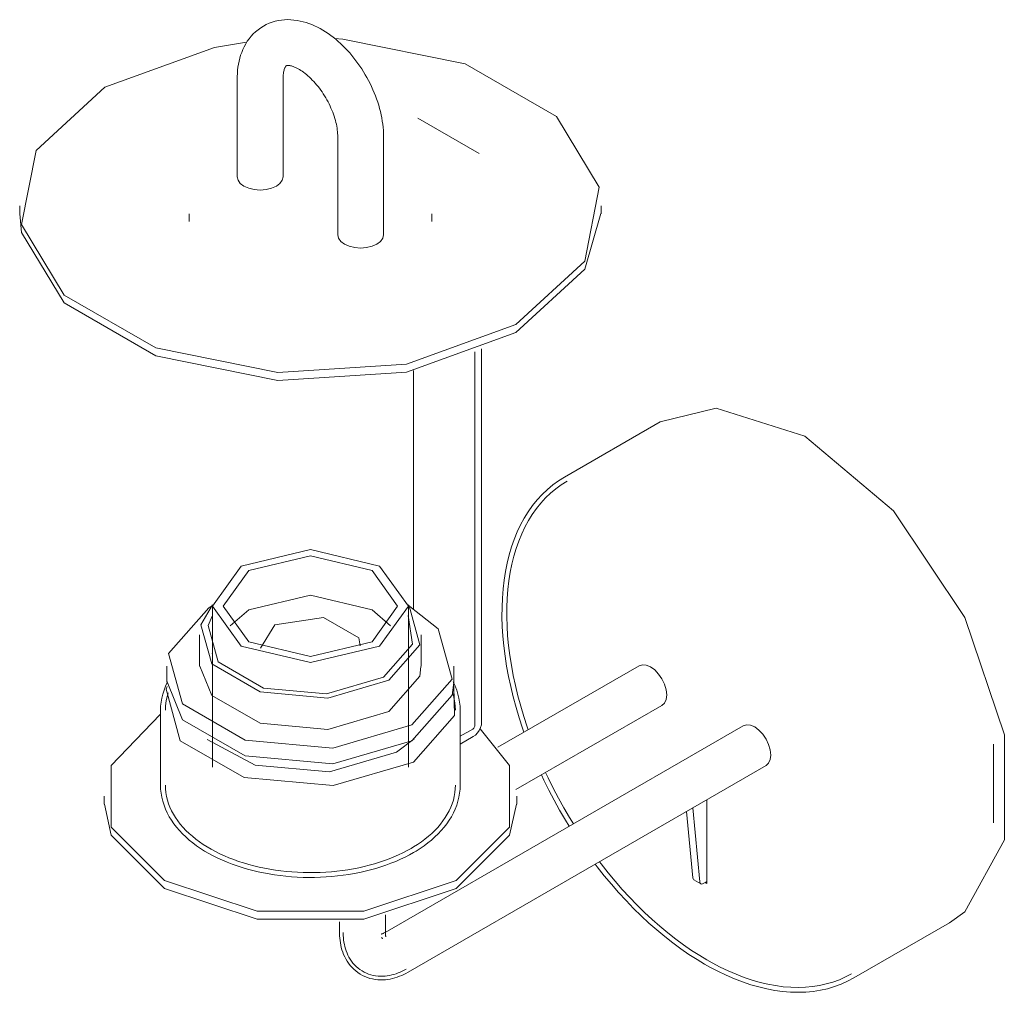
# Model space of a CAD drawing. Header units: millimetres. Extents: x -6679 to -4676, y 0 to 6729.
# Tile 2 of 4: x -5846 to -5642, y 1530 to 1732. Entities that reach past the tile are written whole.
import ezdxf

# ---------------------------------------------------------------- set-up
doc = ezdxf.new("R2010")
doc.units = ezdxf.units.MM
doc.layers.add('Luminarias', color=7, linetype='Continuous', lineweight=20)

# ---------------------------------------------------------------- blocks, each defined once
blk = doc.blocks.new('24030 - 24030 MONTREAL White structure wall lamp-473107-00 Isometrico PDF')
at = {"layer": 'Luminarias', "lineweight": 9}
for p, q in [((-7081.61, 1719.65), (-7081.61, 1699.24)), ((-7072.11, 1699.24), (-7072.11, 1719.65)), ((-7031.44, 1704.08), (-7044.17, 1711.42)), ((-7060.77, 1707.62), (-7060.77, 1687.21)), ((-7051.27, 1687.21), (-7051.27, 1707.62)), ((-7126.71, 1693.22), (-7126.71, 1691.59)), ((-7006.17, 1691.59), (-7006.17, 1693.22)), ((-7091.61, 1691.59), (-7091.61, 1689.96)), ((-7041.27, 1689.96), (-7041.27, 1691.59)), ((-7032.34, 1662.96), (-7032.34, 1585.41)), ((-7030.93, 1586.12), (-7030.93, 1663.54)), ((-7045.07, 1609.64), (-7045.07, 1659.1)), ((-6993.9, 1648.42), (-7013.72, 1636.98)), ((-7087.06, 1610.11), (-7087.49, 1609.86)), ((-7086.76, 1610.21), (-7086.76, 1576.79)), ((-7083.09, 1606.13), (-7079.23, 1609.43)), ((-7046.13, 1576.81), (-7046.13, 1610.21)), ((-7073.81, 1606.3), (-7076.77, 1601.46)), ((-7089.41, 1604.24), (-7089.41, 1597.71)), ((-7043.47, 1597.71), (-7043.47, 1604.24)), ((-7086.78, 1600.47), (-7086.83, 1600.36)), ((-7046.05, 1600.36), (-7046.09, 1600.44)), ((-7096.21, 1597.71), (-7096.21, 1594.44)), ((-7036.67, 1594.44), (-7036.67, 1597.71)), ((-6998.3, 1597.84), (-7027.56, 1580.94)), ((-7097.51, 1588.59), (-7097.51, 1573.08)), ((-7035.37, 1573.08), (-7035.37, 1588.59)), ((-7023.83, 1572.13), (-6993.55, 1589.61)), ((-6976.7, 1585.37), (-7050.95, 1542.5)), ((-7032.74, 1584.71), (-7035.37, 1583.19)), ((-7048.57, 1579.9), (-7044.95, 1582.67)), ((-7035.37, 1581.56), (-7032.66, 1583.13)), ((-6924.78, 1565.25), (-6924.78, 1581.58)), ((-7046.2, 1534.27), (-6971.95, 1577.14)), ((-7109.21, 1570.75), (-7109.21, 1569.12)), ((-7023.67, 1569.12), (-7023.67, 1570.75)), ((-6984.25, 1570.04), (-6984.25, 1552.69)), ((-6987.16, 1568.36), (-6985.7, 1552.99)), ((-6987.11, 1553.81), (-6988.43, 1567.62)), ((-6986.91, 1553.43), (-6985.49, 1552.61)), ((-6984.98, 1552.66), (-6984.25, 1553.08)), ((-6984.25, 1552.69), (-6984.57, 1552.87)), ((-7050.89, 1542.47), (-7050.89, 1546.14)), ((-7060.39, 1544.69), (-7060.39, 1542.47)), ((-6953.73, 1533.08), (-6933.91, 1544.52))]:
    blk.add_line(p, q, dxfattribs=at)
for points in [[(-7076.19, 1730.51, 0), (-7075.59, 1730.82, 0), (-7074.98, 1731.1, 0), (-7074.36, 1731.33, 0), (-7073.72, 1731.51, 0), (-7073.08, 1731.65, 0), (-7072.43, 1731.76, 0), (-7071.78, 1731.82, 0), (-7071.13, 1731.84, 0), (-7070.49, 1731.82, 0), (-7069.85, 1731.77, 0), (-7069.21, 1731.68, 0), (-7068.58, 1731.56, 0), (-7067.97, 1731.42, 0), (-7067.35, 1731.24, 0), (-7066.75, 1731.04, 0), (-7066.16, 1730.81, 0), (-7065.57, 1730.56, 0), (-7064.99, 1730.28, 0), (-7064.42, 1729.98, 0), (-7063.86, 1729.66, 0), (-7063.31, 1729.32, 0), (-7062.77, 1728.96, 0), (-7062.23, 1728.58, 0), (-7061.71, 1728.18, 0), (-7061.19, 1727.77, 0), (-7060.69, 1727.33, 0), (-7060.19, 1726.88, 0), (-7059.7, 1726.42, 0), (-7059.22, 1725.94, 0), (-7058.75, 1725.44, 0), (-7058.29, 1724.93, 0), (-7057.85, 1724.41, 0), (-7057.41, 1723.87, 0), (-7056.99, 1723.33, 0), (-7056.58, 1722.77, 0), (-7056.18, 1722.2, 0), (-7055.79, 1721.62, 0), (-7055.42, 1721.03, 0), (-7055.06, 1720.43, 0), (-7054.71, 1719.82, 0), (-7054.38, 1719.2, 0), (-7054.06, 1718.58, 0), (-7053.76, 1717.96, 0), (-7053.47, 1717.32, 0), (-7053.2, 1716.68, 0), (-7052.95, 1716.04, 0), (-7052.71, 1715.39, 0), (-7052.49, 1714.74, 0), (-7052.28, 1714.09, 0), (-7052.09, 1713.44, 0), (-7051.93, 1712.78, 0), (-7051.78, 1712.13, 0), (-7051.64, 1711.47, 0), (-7051.53, 1710.82, 0), (-7051.44, 1710.16, 0), (-7051.37, 1709.51, 0), (-7051.31, 1708.86, 0), (-7051.28, 1708.21, 0), (-7051.27, 1707.62, 0)], [(-7076.19, 1730.51, 0), (-7076.75, 1730.15, 0), (-7077.29, 1729.76, 0), (-7077.8, 1729.34, 0), (-7078.28, 1728.88, 0), (-7078.73, 1728.39, 0), (-7079.14, 1727.88, 0), (-7079.52, 1727.35, 0), (-7079.86, 1726.8, 0), (-7080.17, 1726.23, 0), (-7080.44, 1725.65, 0), (-7080.69, 1725.06, 0), (-7080.9, 1724.45, 0), (-7081.08, 1723.84, 0), (-7081.23, 1723.23, 0), (-7081.36, 1722.6, 0), (-7081.46, 1721.97, 0), (-7081.53, 1721.34, 0), (-7081.58, 1720.7, 0), (-7081.61, 1720.06, 0), (-7081.61, 1719.65, 0)], [(-7061.44, 1727.9, 0), (-7059.69, 1727.8, 0), (-7034.38, 1722.69, 0), (-7015.41, 1711.74, 0), (-7006.55, 1697.12, 0), (-7009.55, 1681.73, 0), (-7023.82, 1668.62, 0)], [(-7109.06, 1717.83, 0), (-7086.35, 1726.07, 0), (-7079.67, 1727.17, 0)], [(-7071.44, 1722.28, 0), (-7071.45, 1722.28, 0), (-7071.46, 1722.27, 0), (-7071.47, 1722.25, 0), (-7071.5, 1722.23, 0), (-7071.52, 1722.2, 0), (-7071.56, 1722.16, 0), (-7071.6, 1722.1, 0), (-7071.65, 1722.02, 0), (-7071.7, 1721.93, 0), (-7071.75, 1721.82, 0), (-7071.81, 1721.68, 0), (-7071.86, 1721.52, 0), (-7071.91, 1721.35, 0), (-7071.96, 1721.15, 0), (-7072.01, 1720.93, 0), (-7072.05, 1720.69, 0), (-7072.08, 1720.43, 0), (-7072.1, 1720.15, 0), (-7072.11, 1719.85, 0), (-7072.11, 1719.65, 0)], [(-7071.44, 1722.28, 0), (-7071.42, 1722.29, 0), (-7071.41, 1722.29, 0), (-7071.39, 1722.3, 0), (-7071.36, 1722.31, 0), (-7071.32, 1722.32, 0), (-7071.27, 1722.33, 0), (-7071.2, 1722.33, 0), (-7071.11, 1722.34, 0), (-7071, 1722.33, 0), (-7070.87, 1722.32, 0), (-7070.73, 1722.3, 0), (-7070.57, 1722.27, 0), (-7070.39, 1722.23, 0), (-7070.19, 1722.17, 0), (-7069.98, 1722.1, 0), (-7069.75, 1722.01, 0), (-7069.51, 1721.91, 0), (-7069.25, 1721.79, 0), (-7068.99, 1721.65, 0), (-7068.72, 1721.49, 0), (-7068.44, 1721.32, 0), (-7068.15, 1721.13, 0), (-7067.85, 1720.92, 0), (-7067.56, 1720.69, 0), (-7067.26, 1720.45, 0), (-7066.95, 1720.19, 0), (-7066.65, 1719.92, 0), (-7066.34, 1719.63, 0), (-7066.04, 1719.32, 0), (-7065.74, 1719.01, 0), (-7065.44, 1718.67, 0), (-7065.15, 1718.33, 0), (-7064.86, 1717.97, 0), (-7064.57, 1717.6, 0), (-7064.29, 1717.22, 0), (-7064.02, 1716.84, 0), (-7063.76, 1716.44, 0), (-7063.5, 1716.04, 0), (-7063.25, 1715.63, 0), (-7063.02, 1715.21, 0), (-7062.79, 1714.79, 0), (-7062.57, 1714.36, 0), (-7062.37, 1713.93, 0), (-7062.17, 1713.5, 0), (-7061.99, 1713.07, 0), (-7061.82, 1712.64, 0), (-7061.66, 1712.21, 0), (-7061.51, 1711.79, 0), (-7061.38, 1711.37, 0), (-7061.26, 1710.95, 0), (-7061.16, 1710.54, 0), (-7061.06, 1710.13, 0), (-7060.98, 1709.73, 0), (-7060.92, 1709.35, 0), (-7060.86, 1708.97, 0), (-7060.82, 1708.6, 0), (-7060.79, 1708.25, 0), (-7060.78, 1707.91, 0), (-7060.77, 1707.62, 0)], [(-7023.82, 1668.62, 0), (-7046.54, 1660.38, 0), (-7073.19, 1658.64, 0), (-7098.51, 1663.76, 0), (-7117.48, 1674.71, 0), (-7126.34, 1689.33, 0), (-7123.33, 1704.72, 0), (-7109.06, 1717.83, 0)], [(-7073.5, 1697.3, 0), (-7074.49, 1696.86, 0), (-7075.63, 1696.59, 0), (-7076.86, 1696.5, 0), (-7078.09, 1696.59, 0), (-7079.24, 1696.86, 0), (-7080.22, 1697.3, 0), (-7080.98, 1697.87, 0), (-7081.45, 1698.53, 0), (-7081.61, 1699.24, 0)], [(-7072.11, 1699.24, 0), (-7072.27, 1698.53, 0), (-7072.75, 1697.87, 0), (-7073.5, 1697.3, 0)], [(-7126.68, 1691.54, 0), (-7126.34, 1687.69, 0), (-7117.48, 1673.08, 0), (-7098.51, 1662.13, 0), (-7073.19, 1657.01, 0), (-7046.54, 1658.74, 0), (-7023.82, 1666.98, 0)], [(-7023.82, 1666.98, 0), (-7009.55, 1680.1, 0), (-7006.2, 1691.64, 0)], [(-7052.67, 1685.27, 0), (-7053.65, 1684.83, 0), (-7054.79, 1684.56, 0), (-7056.02, 1684.47, 0), (-7057.25, 1684.56, 0), (-7058.4, 1684.83, 0), (-7059.38, 1685.27, 0), (-7060.14, 1685.84, 0), (-7060.61, 1686.5, 0), (-7060.77, 1687.21, 0)], [(-7051.27, 1687.21, 0), (-7051.44, 1686.5, 0), (-7051.91, 1685.84, 0), (-7052.67, 1685.27, 0)], [(-6993.9, 1648.42, 0), (-6982.31, 1651.23, 0), (-6963.91, 1645.45, 0)], [(-6963.91, 1645.45, 0), (-6945.5, 1629.97, 0), (-6930.75, 1607.86, 0), (-6922.55, 1583.49, 0), (-6922.55, 1561.69, 0), (-6930.75, 1546.78, 0), (-6933.91, 1544.52, 0)], [(-7013.72, 1636.98, 0), (-7014.97, 1636.2, 0), (-7016.17, 1635.33, 0), (-7017.31, 1634.38, 0), (-7018.4, 1633.34, 0), (-7019.42, 1632.23, 0), (-7020.37, 1631.04, 0), (-7021.27, 1629.78, 0), (-7022.09, 1628.44, 0), (-7022.85, 1627.04, 0), (-7023.55, 1625.58, 0), (-7024.17, 1624.05, 0), (-7024.73, 1622.47, 0), (-7025.22, 1620.83, 0), (-7025.64, 1619.13, 0), (-7025.99, 1617.39, 0), (-7026.27, 1615.59, 0), (-7026.49, 1613.75, 0), (-7026.63, 1611.87, 0), (-7026.71, 1609.95, 0), (-7026.72, 1607.99, 0), (-7026.66, 1606, 0), (-7026.53, 1603.98, 0), (-7026.34, 1601.93, 0), (-7026.08, 1599.85, 0), (-7025.75, 1597.75, 0), (-7025.36, 1595.63, 0), (-7024.91, 1593.5, 0), (-7024.39, 1591.35, 0), (-7023.8, 1589.2, 0), (-7023.16, 1587.04, 0), (-7022.45, 1584.87, 0), (-7022.16, 1584.06, 0)], [(-7013.22, 1636.11, 0), (-7014.41, 1635.37, 0), (-7015.56, 1634.54, 0), (-7016.65, 1633.63, 0), (-7017.68, 1632.64, 0), (-7018.66, 1631.58, 0), (-7019.58, 1630.44, 0), (-7020.43, 1629.22, 0), (-7021.23, 1627.94, 0), (-7021.96, 1626.59, 0), (-7022.63, 1625.18, 0), (-7023.24, 1623.7, 0), (-7023.78, 1622.16, 0), (-7024.25, 1620.56, 0), (-7024.66, 1618.91, 0), (-7025.01, 1617.21, 0), (-7025.28, 1615.46, 0), (-7025.49, 1613.66, 0), (-7025.63, 1611.81, 0), (-7025.71, 1609.93, 0), (-7025.72, 1608.01, 0), (-7025.66, 1606.05, 0), (-7025.54, 1604.06, 0), (-7025.35, 1602.04, 0), (-7025.09, 1599.99, 0), (-7024.77, 1597.92, 0), (-7024.38, 1595.83, 0), (-7023.93, 1593.72, 0), (-7023.42, 1591.6, 0), (-7022.84, 1589.47, 0), (-7022.2, 1587.33, 0), (-7021.51, 1585.19, 0), (-7021.28, 1584.57, 0)], [(-7052.08, 1601.91, 0), (-7046.13, 1610.21, 0), (-7052.08, 1618.5, 0), (-7066.44, 1621.94, 0), (-7080.81, 1618.5, 0)], [(-7053.65, 1602.82, 0), (-7048.35, 1610.21, 0), (-7053.65, 1617.59, 0), (-7066.44, 1620.65, 0), (-7079.23, 1617.59, 0)], [(-7080.81, 1618.5, 0), (-7086.76, 1610.21, 0), (-7080.81, 1601.91, 0), (-7066.44, 1598.48, 0), (-7052.08, 1601.91, 0)], [(-7079.23, 1617.59, 0), (-7084.53, 1610.21, 0), (-7079.23, 1602.82, 0), (-7066.44, 1599.76, 0), (-7053.65, 1602.82, 0)], [(-7079.23, 1609.43, 0), (-7066.44, 1612.49, 0), (-7053.65, 1609.43, 0), (-7049.8, 1606.13, 0)], [(-7087.49, 1609.86, 0), (-7095.85, 1600.4, 0), (-7092.97, 1589.91, 0), (-7079.96, 1582.39, 0), (-7061.79, 1580.73, 0), (-7045.39, 1585.56, 0)], [(-7086.74, 1610.45, 0), (-7089.13, 1606.32, 0), (-7086.91, 1598.22, 0), (-7076.87, 1592.43, 0), (-7062.85, 1591.14, 0), (-7050.2, 1594.86, 0)], [(-7050.2, 1594.86, 0), (-7043.76, 1602.17, 0), (-7045.98, 1610.26, 0), (-7046.15, 1610.45, 0)], [(-7045.39, 1585.56, 0), (-7037.04, 1595.02, 0), (-7039.92, 1605.51, 0), (-7045.83, 1610.11, 0)], [(-7086.82, 1608.1, 0), (-7087.65, 1606.18, 0), (-7085.57, 1598.61, 0), (-7076.19, 1593.2, 0), (-7063.08, 1592, 0), (-7051.26, 1595.48, 0)], [(-7056.13, 1601.96, 0), (-7056.37, 1603.6, 0), (-7063.74, 1607.86, 0), (-7073.81, 1606.3, 0)], [(-7051.26, 1595.48, 0), (-7045.24, 1602.3, 0), (-7046.16, 1608.23, 0)], [(-7050.2, 1588.33, 0), (-7062.85, 1584.61, 0), (-7076.87, 1585.89, 0), (-7086.91, 1591.69, 0), (-7089.37, 1597.76, 0)], [(-7043.52, 1597.66, 0), (-7043.76, 1595.64, 0), (-7050.2, 1588.33, 0)], [(-6998.3, 1597.84, 0), (-6997.6, 1598.05, 0), (-6996.79, 1597.97, 0), (-6995.92, 1597.6, 0), (-6995.05, 1596.97, 0), (-6994.24, 1596.11, 0), (-6993.55, 1595.09, 0), (-6993.01, 1593.98, 0), (-6992.68, 1592.85, 0), (-6992.56, 1591.78, 0)], [(-7096.16, 1594.51, 0), (-7092.97, 1586.64, 0), (-7079.96, 1579.13, 0), (-7061.79, 1577.47, 0), (-7045.39, 1582.29, 0)], [(-7097.51, 1588.59, 0), (-7097.49, 1589.44, 0), (-7097.4, 1590.29, 0), (-7097.25, 1591.13, 0), (-7097.05, 1591.96, 0), (-7096.79, 1592.78, 0), (-7096.48, 1593.59, 0), (-7096.11, 1594.38, 0), (-7096.06, 1594.47, 0)], [(-7096.16, 1593.56, 0), (-7096.34, 1592.96, 0), (-7093.42, 1582.29, 0), (-7080.19, 1574.65, 0), (-7061.71, 1572.96, 0), (-7045.04, 1577.86, 0)], [(-7045.39, 1582.29, 0), (-7037.04, 1591.76, 0), (-7036.73, 1594.38, 0)], [(-7045.04, 1577.86, 0), (-7036.54, 1587.49, 0), (-7036.73, 1593.56, 0)], [(-7035.37, 1588.59, 0), (-7035.4, 1589.44, 0), (-7035.49, 1590.29, 0), (-7035.64, 1591.13, 0), (-7035.84, 1591.96, 0), (-7036.1, 1592.78, 0), (-7036.41, 1593.59, 0), (-7036.77, 1594.38, 0), (-7036.82, 1594.47, 0)], [(-7096.51, 1588.59, 0), (-7096.49, 1589.37, 0), (-7096.41, 1590.15, 0), (-7096.27, 1590.92, 0), (-7096.08, 1591.69, 0), (-7095.91, 1592.23, 0)], [(-7036.37, 1588.59, 0), (-7036.4, 1589.37, 0), (-7036.48, 1590.15, 0), (-7036.61, 1590.92, 0), (-7036.8, 1591.69, 0), (-7036.97, 1592.23, 0)], [(-6992.56, 1591.78, 0), (-6992.68, 1590.85, 0), (-6993.01, 1590.1, 0), (-6993.55, 1589.61, 0)], [(-7097.56, 1587.69, 0), (-7107.76, 1577.14, 0), (-7107.76, 1564.36, 0), (-7096.69, 1553.29, 0), (-7077.51, 1546.9, 0), (-7055.37, 1546.9, 0), (-7036.2, 1553.29, 0)], [(-7036.2, 1553.29, 0), (-7025.13, 1564.36, 0), (-7025.13, 1577.14, 0), (-7031.21, 1584.75, 0)], [(-7032.34, 1585.41, 0), (-7032.35, 1585.28, 0), (-7032.39, 1585.14, 0), (-7032.46, 1585.01, 0), (-7032.54, 1584.89, 0), (-7032.63, 1584.79, 0), (-7032.74, 1584.71, 0)], [(-7032.66, 1583.13, 0), (-7032.21, 1583.46, 0), (-7031.79, 1583.9, 0), (-7031.43, 1584.42, 0), (-7031.16, 1584.99, 0), (-7030.99, 1585.57, 0), (-7030.93, 1586.12, 0)], [(-6976.7, 1585.37, 0), (-6976, 1585.58, 0), (-6975.19, 1585.5, 0), (-6974.32, 1585.13, 0), (-6973.45, 1584.5, 0), (-6972.64, 1583.64, 0), (-6971.95, 1582.62, 0), (-6971.42, 1581.51, 0), (-6971.08, 1580.38, 0), (-6970.97, 1579.31, 0)], [(-7087.86, 1582.5, 0), (-7077.92, 1577.22, 0), (-7062.49, 1575.81, 0), (-7048.57, 1579.9, 0)], [(-6970.97, 1579.31, 0), (-6971.08, 1578.38, 0), (-6971.42, 1577.63, 0), (-6971.95, 1577.14, 0)], [(-7018.54, 1575.18, 0), (-7018.05, 1574.12, 0), (-7017, 1572.01, 0), (-7015.91, 1569.92, 0), (-7014.76, 1567.85, 0), (-7013.57, 1565.81, 0), (-7012.78, 1564.53, 0)], [(-7017.67, 1575.68, 0), (-7017.15, 1574.55, 0), (-7016.11, 1572.46, 0), (-7015.03, 1570.39, 0), (-7013.89, 1568.34, 0), (-7012.71, 1566.32, 0), (-7011.92, 1565.03, 0)], [(-7097.51, 1573.08, 0), (-7097.49, 1572.23, 0), (-7097.4, 1571.38, 0), (-7097.25, 1570.54, 0), (-7097.05, 1569.71, 0), (-7096.79, 1568.89, 0), (-7096.48, 1568.08, 0), (-7096.11, 1567.29, 0), (-7095.7, 1566.52, 0), (-7095.24, 1565.77, 0), (-7094.73, 1565.04, 0), (-7094.18, 1564.32, 0), (-7093.59, 1563.63, 0), (-7092.95, 1562.96, 0), (-7092.28, 1562.31, 0), (-7091.57, 1561.68, 0), (-7090.82, 1561.08, 0), (-7090.04, 1560.5, 0), (-7089.22, 1559.94, 0), (-7088.37, 1559.4, 0), (-7087.49, 1558.89, 0), (-7086.58, 1558.4, 0), (-7085.65, 1557.93, 0), (-7084.68, 1557.49, 0), (-7083.69, 1557.07, 0), (-7082.68, 1556.68, 0), (-7081.64, 1556.31, 0), (-7080.58, 1555.97, 0), (-7079.5, 1555.65, 0), (-7078.4, 1555.36, 0), (-7077.29, 1555.1, 0), (-7076.16, 1554.86, 0), (-7075.02, 1554.64, 0), (-7073.86, 1554.46, 0), (-7072.69, 1554.3, 0), (-7071.52, 1554.17, 0), (-7070.34, 1554.07, 0), (-7069.15, 1553.99, 0), (-7067.96, 1553.94, 0), (-7066.77, 1553.92, 0), (-7065.57, 1553.93, 0), (-7064.38, 1553.96, 0), (-7063.19, 1554.02, 0), (-7062, 1554.11, 0), (-7060.82, 1554.23, 0), (-7059.65, 1554.37, 0), (-7058.49, 1554.54, 0), (-7057.34, 1554.74, 0), (-7056.2, 1554.96, 0), (-7055.08, 1555.21, 0), (-7053.98, 1555.49, 0), (-7052.89, 1555.79, 0), (-7051.82, 1556.12, 0), (-7050.77, 1556.48, 0), (-7049.74, 1556.86, 0), (-7048.74, 1557.26, 0), (-7047.76, 1557.69, 0), (-7046.81, 1558.14, 0), (-7045.88, 1558.62, 0), (-7045.07, 1559.07, 0)], [(-7096.51, 1573.08, 0), (-7096.49, 1572.3, 0), (-7096.41, 1571.52, 0), (-7096.27, 1570.74, 0), (-7096.08, 1569.98, 0), (-7095.85, 1569.22, 0), (-7095.56, 1568.47, 0), (-7095.22, 1567.74, 0), (-7094.83, 1567.02, 0), (-7094.4, 1566.32, 0), (-7093.93, 1565.63, 0), (-7093.41, 1564.95, 0), (-7092.84, 1564.3, 0), (-7092.24, 1563.66, 0), (-7091.6, 1563.05, 0), (-7090.92, 1562.45, 0), (-7090.21, 1561.87, 0), (-7089.46, 1561.31, 0), (-7088.67, 1560.77, 0), (-7087.85, 1560.26, 0), (-7087, 1559.76, 0), (-7086.12, 1559.29, 0), (-7085.21, 1558.83, 0), (-7084.28, 1558.4, 0), (-7083.32, 1558, 0), (-7082.33, 1557.62, 0), (-7081.32, 1557.26, 0), (-7080.28, 1556.92, 0), (-7079.23, 1556.61, 0), (-7078.16, 1556.33, 0), (-7077.07, 1556.07, 0), (-7075.96, 1555.84, 0), (-7074.85, 1555.63, 0), (-7073.71, 1555.45, 0), (-7072.57, 1555.29, 0), (-7071.42, 1555.17, 0), (-7070.26, 1555.06, 0), (-7069.1, 1554.99, 0), (-7067.93, 1554.94, 0), (-7066.76, 1554.92, 0), (-7065.59, 1554.93, 0), (-7064.42, 1554.96, 0), (-7063.25, 1555.02, 0), (-7062.09, 1555.11, 0), (-7060.93, 1555.22, 0), (-7059.79, 1555.36, 0), (-7058.65, 1555.53, 0), (-7057.52, 1555.72, 0), (-7056.41, 1555.94, 0), (-7055.31, 1556.19, 0), (-7054.23, 1556.46, 0), (-7053.17, 1556.75, 0), (-7052.12, 1557.07, 0), (-7051.1, 1557.42, 0), (-7050.1, 1557.79, 0), (-7049.12, 1558.18, 0), (-7048.17, 1558.6, 0), (-7047.25, 1559.04, 0), (-7046.35, 1559.5, 0), (-7045.57, 1559.94, 0)], [(-7036.37, 1573.08, 0), (-7036.4, 1572.3, 0), (-7036.48, 1571.52, 0), (-7036.61, 1570.74, 0), (-7036.8, 1569.98, 0), (-7037.04, 1569.22, 0), (-7037.33, 1568.47, 0), (-7037.67, 1567.74, 0), (-7038.05, 1567.02, 0), (-7038.48, 1566.32, 0), (-7038.96, 1565.63, 0), (-7039.48, 1564.95, 0), (-7040.04, 1564.3, 0), (-7040.64, 1563.66, 0), (-7041.28, 1563.05, 0), (-7041.96, 1562.45, 0), (-7042.68, 1561.87, 0), (-7043.43, 1561.31, 0), (-7044.22, 1560.77, 0), (-7045.03, 1560.26, 0), (-7045.57, 1559.94, 0)], [(-7035.37, 1573.08, 0), (-7035.4, 1572.23, 0), (-7035.49, 1571.38, 0), (-7035.64, 1570.54, 0), (-7035.84, 1569.71, 0), (-7036.1, 1568.89, 0), (-7036.41, 1568.08, 0), (-7036.77, 1567.29, 0), (-7037.18, 1566.52, 0), (-7037.65, 1565.77, 0), (-7038.15, 1565.04, 0), (-7038.7, 1564.32, 0), (-7039.3, 1563.63, 0), (-7039.93, 1562.96, 0), (-7040.61, 1562.31, 0), (-7041.32, 1561.68, 0), (-7042.07, 1561.08, 0), (-7042.85, 1560.5, 0), (-7043.67, 1559.94, 0), (-7044.51, 1559.4, 0), (-7045.07, 1559.07, 0)], [(-7036.2, 1551.65, 0), (-7055.37, 1545.26, 0), (-7077.51, 1545.26, 0), (-7096.69, 1551.65, 0), (-7107.76, 1562.72, 0), (-7109.14, 1569.12, 0)], [(-7023.74, 1569.12, 0), (-7025.13, 1562.72, 0), (-7036.2, 1551.65, 0)], [(-7007.39, 1556.68, 0), (-7006.95, 1556.1, 0), (-7005.51, 1554.28, 0), (-7004.03, 1552.51, 0), (-7002.53, 1550.78, 0), (-7000.99, 1549.11, 0), (-6999.43, 1547.5, 0), (-6997.85, 1545.94, 0), (-6996.24, 1544.45, 0), (-6994.61, 1543.02, 0), (-6992.96, 1541.65, 0), (-6991.3, 1540.35, 0), (-6989.63, 1539.12, 0), (-6987.94, 1537.96, 0), (-6986.25, 1536.87, 0), (-6984.71, 1535.95, 0)], [(-7006.51, 1557.18, 0), (-7006.16, 1556.71, 0), (-7004.73, 1554.91, 0), (-7003.27, 1553.15, 0), (-7001.78, 1551.45, 0), (-7000.27, 1549.8, 0), (-6998.72, 1548.21, 0), (-6997.16, 1546.67, 0), (-6995.57, 1545.19, 0), (-6993.96, 1543.78, 0), (-6992.34, 1542.43, 0), (-6990.7, 1541.14, 0), (-6989.05, 1539.93, 0), (-6987.39, 1538.79, 0), (-6985.72, 1537.72, 0), (-6984.21, 1536.82, 0)], [(-6986.88, 1553.41, 0), (-6986.99, 1553.5, 0), (-6987.07, 1553.64, 0), (-6987.11, 1553.81, 0)], [(-6985.7, 1552.99, 0), (-6985.66, 1552.82, 0), (-6985.58, 1552.68, 0), (-6985.46, 1552.6, 0), (-6985.32, 1552.56, 0), (-6985.16, 1552.59, 0), (-6984.98, 1552.66, 0)], [(-7046.2, 1534.27, 0), (-7046.63, 1534.03, 0), (-7047.07, 1533.81, 0), (-7047.51, 1533.6, 0), (-7047.97, 1533.42, 0), (-7048.44, 1533.24, 0), (-7048.91, 1533.09, 0), (-7049.4, 1532.96, 0), (-7049.89, 1532.85, 0), (-7050.39, 1532.77, 0), (-7050.9, 1532.71, 0), (-7051.42, 1532.68, 0), (-7051.95, 1532.67, 0), (-7052.48, 1532.7, 0), (-7053.02, 1532.76, 0), (-7053.55, 1532.86, 0), (-7054.09, 1532.99, 0), (-7054.61, 1533.16, 0), (-7055.13, 1533.37, 0), (-7055.64, 1533.61, 0), (-7056.12, 1533.88, 0), (-7056.59, 1534.19, 0), (-7057.03, 1534.53, 0), (-7057.45, 1534.89, 0), (-7057.84, 1535.28, 0), (-7058.2, 1535.69, 0), (-7058.53, 1536.12, 0), (-7058.83, 1536.57, 0), (-7059.09, 1537.02, 0), (-7059.33, 1537.48, 0), (-7059.55, 1537.96, 0), (-7059.73, 1538.43, 0), (-7059.89, 1538.91, 0), (-7060.03, 1539.4, 0), (-7060.14, 1539.89, 0), (-7060.23, 1540.37, 0), (-7060.3, 1540.86, 0), (-7060.35, 1541.35, 0), (-7060.38, 1541.84, 0), (-7060.39, 1542.34, 0), (-7060.39, 1542.47, 0)], [(-7046.57, 1534.92, 0), (-7046.98, 1534.7, 0), (-7047.39, 1534.49, 0), (-7047.81, 1534.29, 0), (-7048.24, 1534.11, 0), (-7048.68, 1533.95, 0), (-7049.12, 1533.81, 0), (-7049.57, 1533.69, 0), (-7050.03, 1533.59, 0), (-7050.5, 1533.51, 0), (-7050.97, 1533.46, 0), (-7051.45, 1533.43, 0), (-7051.93, 1533.42, 0), (-7052.42, 1533.45, 0), (-7052.91, 1533.51, 0), (-7053.4, 1533.59, 0), (-7053.88, 1533.71, 0), (-7054.36, 1533.87, 0), (-7054.83, 1534.05, 0), (-7055.29, 1534.27, 0), (-7055.73, 1534.52, 0), (-7056.16, 1534.8, 0), (-7056.56, 1535.11, 0), (-7056.94, 1535.44, 0), (-7057.29, 1535.8, 0), (-7057.62, 1536.17, 0), (-7057.92, 1536.56, 0), (-7058.19, 1536.97, 0), (-7058.44, 1537.38, 0), (-7058.66, 1537.81, 0), (-7058.85, 1538.24, 0), (-7059.03, 1538.69, 0), (-7059.17, 1539.13, 0), (-7059.3, 1539.58, 0), (-7059.4, 1540.04, 0), (-7059.49, 1540.49, 0), (-7059.55, 1540.95, 0), (-7059.6, 1541.42, 0), (-7059.63, 1541.88, 0), (-7059.64, 1542.34, 0), (-7059.64, 1542.47, 0)], [(-7051.75, 1541.42, 0), (-7051.73, 1541.42, 0), (-7051.7, 1541.41, 0), (-7051.67, 1541.4, 0), (-7051.63, 1541.38, 0), (-7051.59, 1541.36, 0), (-7051.55, 1541.34, 0), (-7051.51, 1541.32, 0), (-7051.48, 1541.29, 0), (-7051.46, 1541.27, 0), (-7051.44, 1541.25, 0), (-7051.43, 1541.24, 0), (-7051.42, 1541.23, 0)], [(-7051.74, 1542.17, 0), (-7051.72, 1542.18, 0), (-7051.67, 1542.19, 0), (-7051.62, 1542.2, 0), (-7051.54, 1542.22, 0), (-7051.46, 1542.25, 0), (-7051.36, 1542.29, 0), (-7051.25, 1542.34, 0), (-7051.12, 1542.4, 0), (-7050.99, 1542.48, 0), (-7050.95, 1542.5, 0)], [(-7050.78, 1541.61, 0), (-7050.78, 1541.62, 0), (-7050.79, 1541.64, 0), (-7050.8, 1541.68, 0), (-7050.82, 1541.74, 0), (-7050.84, 1541.81, 0), (-7050.85, 1541.9, 0), (-7050.87, 1542.01, 0), (-7050.88, 1542.13, 0), (-7050.89, 1542.27, 0), (-7050.89, 1542.42, 0), (-7050.89, 1542.47, 0)], [(-6953.73, 1533.08, 0), (-6955.04, 1532.38, 0), (-6956.39, 1531.78, 0), (-6957.78, 1531.27, 0), (-6959.22, 1530.85, 0), (-6960.69, 1530.52, 0), (-6962.2, 1530.29, 0), (-6963.74, 1530.14, 0), (-6965.31, 1530.09, 0), (-6966.9, 1530.14, 0), (-6968.52, 1530.27, 0), (-6970.15, 1530.49, 0), (-6971.8, 1530.8, 0), (-6973.47, 1531.2, 0), (-6975.15, 1531.68, 0), (-6976.83, 1532.25, 0), (-6978.53, 1532.9, 0), (-6980.23, 1533.63, 0), (-6981.93, 1534.45, 0), (-6983.63, 1535.34, 0), (-6984.71, 1535.95, 0)], [(-6954.23, 1533.94, 0), (-6955.47, 1533.28, 0), (-6956.76, 1532.71, 0), (-6958.1, 1532.22, 0), (-6959.47, 1531.82, 0), (-6960.88, 1531.5, 0), (-6962.33, 1531.28, 0), (-6963.81, 1531.14, 0), (-6965.31, 1531.09, 0), (-6966.85, 1531.13, 0), (-6968.41, 1531.26, 0), (-6969.99, 1531.48, 0), (-6971.6, 1531.78, 0), (-6973.21, 1532.16, 0), (-6974.85, 1532.63, 0), (-6976.5, 1533.19, 0), (-6978.15, 1533.83, 0), (-6979.81, 1534.54, 0), (-6981.48, 1535.34, 0), (-6983.15, 1536.22, 0), (-6984.21, 1536.82, 0)]]:
    blk.add_polyline3d(points, dxfattribs=at)

msp = doc.modelspace()

# ---------------------------------------------------------------- block references
at = {"layer": 'Luminarias', "lineweight": 9}
msp.add_blockref('24030 - 24030 MONTREAL White structure wall lamp-473107-00 Isometrico PDF', (1280.83, 0), dxfattribs=at)

doc.saveas('drawing.dxf')
